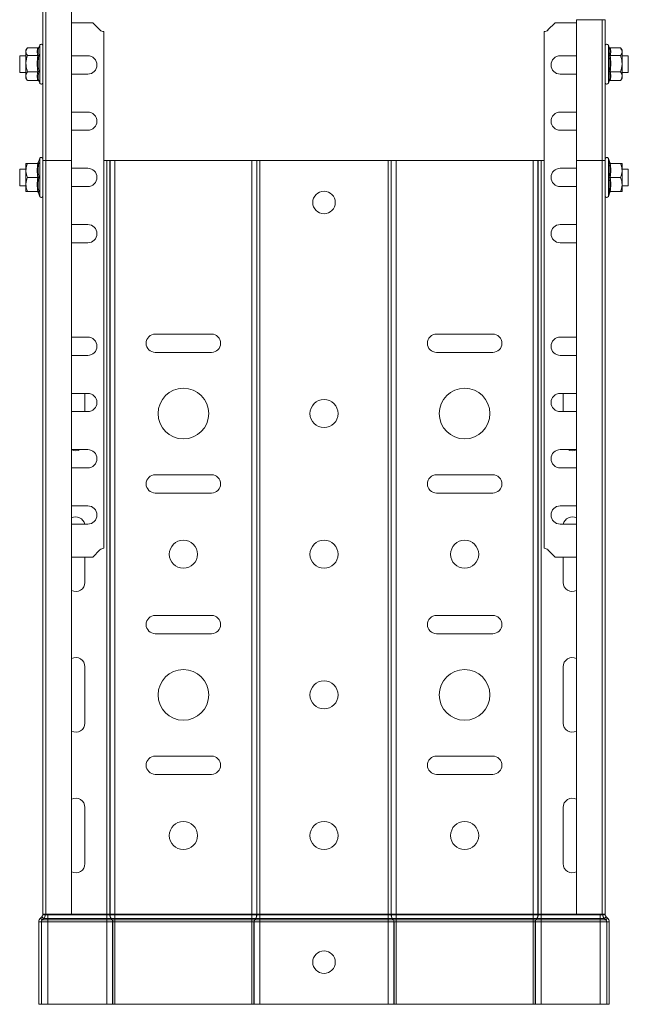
# Model space of a CAD drawing. Header units: millimetres. Extents: x 275 to 1984, y -1402 to 613.
# Tile 14 of 34: x 1326 to 1542, y -1402 to -1052. Entities that reach past the tile are written whole.
import ezdxf

# ---------------------------------------------------------------- set-up
doc = ezdxf.new("R2010")
doc.units = ezdxf.units.MM
doc.linetypes.add('K5LT32768', pattern=[0])
doc.linetypes.add('K5LT32769', pattern=[0])

msp = doc.modelspace()

# ---------------------------------------------------------------- linework, layer by layer
at = {"color": 7, "linetype": 'K5LT32768', "lineweight": 15}
for p, q in [((1333.89, -1102.43), (1333.89, -702.43)), ((1335.01, -702.43), (1335.01, -1102.43)), ((1344.11, -1102.43), (1344.11, -702.43)), ((1351.65, -1053.5), (1344.11, -1053.5)), ((1351.65, -1053.5), (1354.24, -1056.08)), ((1513.53, -1056.08), (1516.12, -1053.5)), ((1523.66, -1053.5), (1516.12, -1053.5)), ((1523.66, -1052.43), (1523.66, -1102.43)), ((1532.76, -1102.43), (1532.76, -1052.43)), ((1533.89, -1102.43), (1533.89, -1052.43)), ((1355.65, -1240.32), (1355.65, -1056.67)), ((1512.12, -1056.67), (1512.12, -1240.32)), ((1328.4, -1062.58), (1327.89, -1063.25)), ((1327.89, -1063.25), (1327.89, -1063.82)), ((1327.89, -1063.82), (1327.89, -1068.04)), ((1332.17, -1062.48), (1328.49, -1062.48)), ((1332.79, -1061.52), (1332.5, -1062.32)), ((1535.27, -1062.31), (1534.99, -1061.52)), ((1535.26, -1062.32), (1535.23, -1062.18)), ((1535.6, -1062.48), (1539.29, -1062.48)), ((1539.89, -1063.25), (1539.38, -1062.6)), ((1539.89, -1063.25), (1539.89, -1063.82)), ((1539.89, -1068.04), (1539.89, -1063.82)), ((1327.89, -1065.25), (1325.69, -1065.25)), ((1325.69, -1065.25), (1325.69, -1066.41)), ((1325.69, -1066.41), (1325.69, -1071.25)), ((1332.17, -1065.16), (1328.49, -1065.16)), ((1349.9, -1065.25), (1344.11, -1065.25)), ((1523.66, -1065.25), (1517.87, -1065.25)), ((1535.6, -1065.16), (1539.29, -1065.16)), ((1542.09, -1065.25), (1539.89, -1065.25)), ((1542.09, -1071.25), (1542.09, -1065.25)), ((1327.89, -1072.47), (1327.89, -1068.04)), ((1332.17, -1070.92), (1328.49, -1070.92)), ((1535.6, -1070.92), (1539.29, -1070.92)), ((1539.89, -1072.47), (1539.89, -1068.04)), ((1325.69, -1071.25), (1327.89, -1071.25)), ((1327.89, -1072.47), (1327.89, -1073.25)), ((1327.89, -1073.25), (1328.4, -1073.91)), ((1328.49, -1074.01), (1328.43, -1073.89)), ((1332.17, -1074.01), (1328.49, -1074.01)), ((1332.55, -1074.31), (1332.5, -1074.17)), ((1332.54, -1074.29), (1332.79, -1074.97)), ((1344.11, -1071.75), (1349.9, -1071.75)), ((1517.87, -1071.75), (1523.66, -1071.75)), ((1534.99, -1074.97), (1535.23, -1074.29)), ((1535.26, -1074.17), (1535.23, -1074.31)), ((1535.6, -1074.01), (1539.29, -1074.01)), ((1539.38, -1073.89), (1539.29, -1074.01)), ((1539.38, -1073.89), (1539.89, -1073.25)), ((1539.89, -1071.25), (1542.09, -1071.25)), ((1539.89, -1073.25), (1539.89, -1072.47)), ((1349.9, -1085.25), (1344.11, -1085.25)), ((1523.66, -1085.25), (1517.87, -1085.25)), ((1344.11, -1091.75), (1349.9, -1091.75)), ((1517.87, -1091.75), (1523.66, -1091.75)), ((1332.79, -1101.77), (1332.25, -1103.24)), ((1333.89, -1370.43), (1333.89, -1102.43)), ((1335.05, -1102.43), (1333.89, -1102.43)), ((1335.01, -1102.43), (1335.01, -1370.43)), ((1344.11, -1102.43), (1335.01, -1102.43)), ((1344.11, -1370.43), (1344.11, -1102.43)), ((1355.65, -1102.43), (1356.69, -1102.43)), ((1356.69, -1370.43), (1356.69, -1102.43)), ((1356.69, -1102.43), (1357.75, -1102.43)), ((1357.75, -1370.43), (1357.75, -1102.43)), ((1357.75, -1102.43), (1357.81, -1102.43)), ((1357.81, -1370.43), (1357.81, -1102.43)), ((1357.81, -1102.43), (1359.51, -1102.43)), ((1359.51, -1370.43), (1359.51, -1102.43)), ((1359.51, -1102.43), (1408.26, -1102.43)), ((1408.26, -1370.43), (1408.26, -1102.43)), ((1408.26, -1102.43), (1409.96, -1102.43)), ((1409.96, -1370.43), (1409.96, -1102.43)), ((1409.96, -1102.43), (1410.02, -1102.43)), ((1410.02, -1370.43), (1410.02, -1102.43)), ((1410.02, -1102.43), (1411.08, -1102.43)), ((1411.08, -1370.43), (1411.08, -1102.43)), ((1411.08, -1102.43), (1456.69, -1102.43)), ((1456.69, -1370.43), (1456.69, -1102.43)), ((1456.69, -1102.43), (1457.75, -1102.43)), ((1457.75, -1370.43), (1457.75, -1102.43)), ((1457.75, -1102.43), (1457.81, -1102.43)), ((1457.81, -1370.43), (1457.81, -1102.43)), ((1457.81, -1102.43), (1459.51, -1102.43)), ((1459.51, -1370.43), (1459.51, -1102.43)), ((1459.51, -1102.43), (1508.26, -1102.43)), ((1508.26, -1370.43), (1508.26, -1102.43)), ((1508.26, -1102.43), (1509.96, -1102.43)), ((1509.96, -1370.43), (1509.96, -1102.43)), ((1509.96, -1102.43), (1510.02, -1102.43)), ((1510.02, -1370.43), (1510.02, -1102.43)), ((1510.02, -1102.43), (1511.08, -1102.43)), ((1511.08, -1370.43), (1511.08, -1102.43)), ((1511.08, -1102.43), (1512.12, -1102.43)), ((1523.66, -1102.43), (1523.66, -1370.43)), ((1532.76, -1102.43), (1523.66, -1102.43)), ((1532.76, -1370.43), (1532.76, -1102.43)), ((1533.89, -1102.43), (1532.76, -1102.43)), ((1533.89, -1370.43), (1533.89, -1102.43)), ((1535.52, -1103.24), (1534.99, -1101.77)), ((1327.89, -1105.5), (1325.69, -1105.5)), ((1325.69, -1105.5), (1325.69, -1108.42)), ((1327.89, -1103.5), (1328.49, -1103.5)), ((1327.89, -1103.5), (1327.89, -1106)), ((1327.89, -1106), (1327.89, -1111)), ((1332.17, -1103.5), (1328.49, -1103.5)), ((1349.9, -1105.25), (1344.11, -1105.25)), ((1523.66, -1105.25), (1517.87, -1105.25)), ((1535.6, -1103.5), (1539.29, -1103.5)), ((1539.29, -1103.5), (1539.89, -1103.5)), ((1539.89, -1106), (1539.89, -1103.5)), ((1542.09, -1105.5), (1539.89, -1105.5)), ((1539.89, -1106), (1539.89, -1111)), ((1542.09, -1111.5), (1542.09, -1105.5)), ((1325.69, -1108.42), (1325.69, -1111.5)), ((1332.17, -1108.5), (1328.49, -1108.5)), ((1332.55, -1108.5), (1332.17, -1108.5)), ((1535.6, -1108.5), (1535.23, -1108.5)), ((1535.6, -1108.5), (1539.29, -1108.5)), ((1325.69, -1111.5), (1327.89, -1111.5)), ((1327.89, -1111), (1327.89, -1113.5)), ((1344.11, -1111.75), (1349.9, -1111.75)), ((1517.87, -1111.75), (1523.66, -1111.75)), ((1539.89, -1113.5), (1539.89, -1111)), ((1539.89, -1111.5), (1542.09, -1111.5)), ((1328.49, -1113.5), (1327.89, -1113.5)), ((1332.17, -1113.5), (1328.49, -1113.5)), ((1332.25, -1113.75), (1332.79, -1115.22)), ((1534.99, -1115.22), (1535.52, -1113.75)), ((1535.6, -1113.5), (1539.29, -1113.5)), ((1539.89, -1113.5), (1539.29, -1113.5)), ((1349.9, -1125.25), (1344.11, -1125.25)), ((1523.66, -1125.25), (1517.87, -1125.25)), ((1344.11, -1131.75), (1349.9, -1131.75)), ((1517.87, -1131.75), (1523.66, -1131.75)), ((1349.9, -1165.25), (1344.11, -1165.25)), ((1373.89, -1164.18), (1393.89, -1164.18)), ((1473.89, -1164.18), (1493.89, -1164.18)), ((1523.66, -1165.25), (1517.87, -1165.25)), ((1344.11, -1171.75), (1349.9, -1171.75)), ((1393.89, -1170.68), (1373.89, -1170.68)), ((1493.89, -1170.68), (1473.89, -1170.68)), ((1517.87, -1171.75), (1523.66, -1171.75)), ((1349.9, -1185.25), (1344.11, -1185.25)), ((1348.88, -1185.25), (1348.88, -1191.75)), ((1523.66, -1185.25), (1517.87, -1185.25)), ((1518.9, -1191.75), (1518.9, -1185.25)), ((1344.11, -1191.75), (1349.9, -1191.75)), ((1517.87, -1191.75), (1523.66, -1191.75)), ((1349.9, -1205.25), (1344.11, -1205.25)), ((1523.66, -1205.25), (1517.87, -1205.25)), ((1344.11, -1211.75), (1349.9, -1211.75)), ((1373.89, -1214.18), (1393.89, -1214.18)), ((1473.89, -1214.18), (1493.89, -1214.18)), ((1517.87, -1211.75), (1523.66, -1211.75)), ((1393.89, -1220.68), (1373.89, -1220.68)), ((1493.89, -1220.68), (1473.89, -1220.68)), ((1349.9, -1225.25), (1344.11, -1225.25)), ((1523.66, -1225.25), (1517.87, -1225.25)), ((1344.11, -1231.75), (1349.9, -1231.75)), ((1517.87, -1231.75), (1523.66, -1231.75)), ((1354.24, -1240.91), (1351.65, -1243.5)), ((1516.12, -1243.5), (1513.53, -1240.91)), ((1344.11, -1243.5), (1351.65, -1243.5)), ((1348.88, -1243.5), (1348.88, -1252.43)), ((1516.12, -1243.5), (1523.66, -1243.5)), ((1518.9, -1252.43), (1518.9, -1243.5)), ((1373.89, -1264.18), (1393.89, -1264.18)), ((1473.89, -1264.18), (1493.89, -1264.18)), ((1393.89, -1270.68), (1373.89, -1270.68)), ((1493.89, -1270.68), (1473.89, -1270.68)), ((1348.88, -1282.43), (1348.88, -1302.43)), ((1518.9, -1302.43), (1518.9, -1282.43)), ((1373.89, -1314.18), (1393.89, -1314.18)), ((1473.89, -1314.18), (1493.89, -1314.18)), ((1393.89, -1320.68), (1373.89, -1320.68)), ((1493.89, -1320.68), (1473.89, -1320.68)), ((1348.88, -1332.43), (1348.88, -1352.43)), ((1518.9, -1352.43), (1518.9, -1332.43)), ((1333.59, -1371.29), (1333.07, -1371.76)), ((1333.68, -1372.43), (1333.07, -1371.76)), ((1334.2, -1371.96), (1333.59, -1371.29)), ((1334.2, -1371.96), (1333.68, -1372.43)), ((1335.01, -1370.43), (1333.89, -1370.43)), ((1333.89, -1370.43), (1333.89, -1370.63)), ((1334.79, -1370.63), (1333.89, -1370.63)), ((1334.2, -1371.96), (1335.69, -1371.96)), ((1334.79, -1370.43), (1334.79, -1370.63)), ((1334.79, -1370.63), (1335.69, -1370.63)), ((1344.11, -1370.43), (1335.01, -1370.43)), ((1335.69, -1370.43), (1335.69, -1370.63)), ((1335.69, -1370.63), (1335.69, -1371.96)), ((1335.69, -1370.63), (1356.69, -1370.63)), ((1335.69, -1371.96), (1335.69, -1372.43)), ((1335.69, -1371.96), (1356.69, -1371.96)), ((1344.11, -1370.43), (1356.69, -1370.43)), ((1356.69, -1370.43), (1357.75, -1370.43)), ((1356.69, -1370.43), (1356.69, -1370.63)), ((1356.69, -1370.63), (1356.69, -1371.96)), ((1356.69, -1370.63), (1357.75, -1370.63)), ((1356.69, -1371.96), (1358.17, -1371.96)), ((1356.69, -1371.96), (1356.69, -1372.43)), ((1357.75, -1370.43), (1357.81, -1370.43)), ((1357.75, -1370.43), (1357.75, -1370.63)), ((1357.75, -1370.63), (1357.81, -1370.63)), ((1357.81, -1370.43), (1359.51, -1370.43)), ((1357.81, -1370.43), (1357.81, -1370.63)), ((1357.81, -1370.63), (1359.51, -1370.63)), ((1358.17, -1371.96), (1358.23, -1371.96)), ((1358.17, -1371.96), (1358.53, -1372.43)), ((1358.23, -1371.96), (1359.51, -1371.96)), ((1358.23, -1371.96), (1358.59, -1372.43)), ((1359.51, -1370.43), (1408.26, -1370.43)), ((1359.51, -1370.43), (1359.51, -1370.63)), ((1359.51, -1370.63), (1408.26, -1370.63)), ((1359.51, -1370.63), (1359.51, -1371.96)), ((1359.51, -1371.96), (1408.26, -1371.96)), ((1359.51, -1371.96), (1359.51, -1372.43)), ((1408.26, -1370.43), (1409.96, -1370.43)), ((1408.26, -1370.43), (1408.26, -1370.63)), ((1408.26, -1370.63), (1409.96, -1370.63)), ((1408.26, -1370.63), (1408.26, -1371.96)), ((1408.26, -1371.96), (1409.55, -1371.96)), ((1408.26, -1371.96), (1408.26, -1372.43)), ((1409.55, -1371.96), (1409.18, -1372.43)), ((1409.6, -1371.96), (1409.24, -1372.43)), ((1409.55, -1371.96), (1409.6, -1371.96)), ((1409.6, -1371.96), (1411.08, -1371.96)), ((1409.96, -1370.43), (1410.02, -1370.43)), ((1409.96, -1370.43), (1409.96, -1370.63)), ((1409.96, -1370.63), (1410.02, -1370.63)), ((1410.02, -1370.43), (1411.08, -1370.43)), ((1410.02, -1370.43), (1410.02, -1370.63)), ((1410.02, -1370.63), (1411.08, -1370.63)), ((1411.08, -1370.43), (1456.69, -1370.43)), ((1411.08, -1370.43), (1411.08, -1370.63)), ((1411.08, -1370.63), (1411.08, -1371.96)), ((1411.08, -1370.63), (1456.69, -1370.63)), ((1411.08, -1371.96), (1411.08, -1372.43)), ((1411.08, -1371.96), (1456.69, -1371.96)), ((1456.69, -1370.43), (1457.75, -1370.43)), ((1456.69, -1370.43), (1456.69, -1370.63)), ((1456.69, -1370.63), (1456.69, -1371.96)), ((1456.69, -1370.63), (1457.75, -1370.63)), ((1456.69, -1371.96), (1458.17, -1371.96)), ((1456.69, -1371.96), (1456.69, -1372.43)), ((1457.75, -1370.43), (1457.81, -1370.43)), ((1457.75, -1370.43), (1457.75, -1370.63)), ((1457.75, -1370.63), (1457.81, -1370.63)), ((1457.81, -1370.43), (1459.51, -1370.43)), ((1457.81, -1370.43), (1457.81, -1370.63)), ((1457.81, -1370.63), (1459.51, -1370.63)), ((1458.17, -1371.96), (1458.23, -1371.96)), ((1458.17, -1371.96), (1458.53, -1372.43)), ((1458.23, -1371.96), (1459.51, -1371.96)), ((1458.23, -1371.96), (1458.59, -1372.43)), ((1459.51, -1370.43), (1508.26, -1370.43)), ((1459.51, -1370.43), (1459.51, -1370.63)), ((1459.51, -1370.63), (1508.26, -1370.63)), ((1459.51, -1370.63), (1459.51, -1371.96)), ((1459.51, -1371.96), (1508.26, -1371.96)), ((1459.51, -1371.96), (1459.51, -1372.43)), ((1508.26, -1370.43), (1509.96, -1370.43)), ((1508.26, -1370.43), (1508.26, -1370.63)), ((1508.26, -1370.63), (1509.96, -1370.63)), ((1508.26, -1370.63), (1508.26, -1371.96)), ((1508.26, -1371.96), (1509.55, -1371.96)), ((1508.26, -1371.96), (1508.26, -1372.43)), ((1509.55, -1371.96), (1509.18, -1372.43)), ((1509.6, -1371.96), (1509.24, -1372.43)), ((1509.55, -1371.96), (1509.6, -1371.96)), ((1509.6, -1371.96), (1511.08, -1371.96)), ((1509.96, -1370.43), (1510.02, -1370.43)), ((1509.96, -1370.43), (1509.96, -1370.63)), ((1509.96, -1370.63), (1510.02, -1370.63)), ((1510.02, -1370.43), (1511.08, -1370.43)), ((1510.02, -1370.43), (1510.02, -1370.63)), ((1510.02, -1370.63), (1511.08, -1370.63)), ((1511.08, -1370.43), (1523.66, -1370.43)), ((1511.08, -1370.43), (1511.08, -1370.63)), ((1511.08, -1370.63), (1511.08, -1371.96)), ((1511.08, -1370.63), (1532.09, -1370.63)), ((1511.08, -1371.96), (1511.08, -1372.43)), ((1511.08, -1371.96), (1532.09, -1371.96)), ((1532.76, -1370.43), (1523.66, -1370.43)), ((1532.09, -1370.43), (1532.09, -1370.63)), ((1532.09, -1370.63), (1532.09, -1371.96)), ((1532.09, -1370.63), (1532.99, -1370.63)), ((1532.09, -1371.96), (1532.09, -1372.43)), ((1532.09, -1371.96), (1533.57, -1371.96)), ((1533.89, -1370.43), (1532.76, -1370.43)), ((1532.99, -1370.43), (1532.99, -1370.63)), ((1532.99, -1370.63), (1533.89, -1370.63)), ((1533.57, -1371.96), (1534.18, -1371.29)), ((1533.57, -1371.96), (1534.09, -1372.43)), ((1533.89, -1370.43), (1533.89, -1370.63)), ((1534.09, -1372.43), (1534.7, -1371.76)), ((1534.18, -1371.29), (1534.7, -1371.76)), ((1333.39, -1373.09), (1332.49, -1373.09)), ((1332.49, -1373.09), (1332.49, -1402.43)), ((1333.39, -1373.09), (1333.39, -1402.43)), ((1333.39, -1373.09), (1335.69, -1373.09)), ((1333.68, -1372.43), (1335.69, -1372.43)), ((1335.69, -1372.43), (1335.69, -1373.09)), ((1335.69, -1372.43), (1356.69, -1372.43)), ((1335.69, -1373.09), (1335.69, -1402.43)), ((1335.69, -1373.09), (1356.69, -1373.09)), ((1356.69, -1372.43), (1358.53, -1372.43)), ((1356.69, -1372.43), (1356.69, -1373.09)), ((1356.69, -1373.09), (1358.74, -1373.09)), ((1356.69, -1373.09), (1356.69, -1402.43)), ((1358.53, -1372.43), (1358.59, -1372.43)), ((1358.59, -1372.43), (1359.51, -1372.43)), ((1358.74, -1373.09), (1358.8, -1373.09)), ((1358.74, -1373.09), (1358.74, -1402.43)), ((1358.8, -1373.09), (1359.51, -1373.09)), ((1358.8, -1373.09), (1358.8, -1402.43)), ((1359.51, -1372.43), (1408.26, -1372.43)), ((1359.51, -1372.43), (1359.51, -1373.09)), ((1359.51, -1373.09), (1408.26, -1373.09)), ((1359.51, -1373.09), (1359.51, -1402.43)), ((1408.26, -1372.43), (1409.18, -1372.43)), ((1408.26, -1372.43), (1408.26, -1373.09)), ((1408.26, -1373.09), (1408.97, -1373.09)), ((1408.26, -1373.09), (1408.26, -1402.43)), ((1408.97, -1373.09), (1408.97, -1402.43)), ((1408.97, -1373.09), (1409.03, -1373.09)), ((1409.03, -1373.09), (1411.08, -1373.09)), ((1409.03, -1373.09), (1409.03, -1402.43)), ((1409.18, -1372.43), (1409.24, -1372.43)), ((1409.24, -1372.43), (1411.08, -1372.43)), ((1411.08, -1372.43), (1411.08, -1373.09)), ((1411.08, -1372.43), (1456.69, -1372.43)), ((1411.08, -1373.09), (1411.08, -1402.43)), ((1411.08, -1373.09), (1456.69, -1373.09)), ((1456.69, -1372.43), (1458.53, -1372.43)), ((1456.69, -1372.43), (1456.69, -1373.09)), ((1456.69, -1373.09), (1458.74, -1373.09)), ((1456.69, -1373.09), (1456.69, -1402.43)), ((1458.53, -1372.43), (1458.59, -1372.43)), ((1458.59, -1372.43), (1459.51, -1372.43)), ((1458.74, -1373.09), (1458.8, -1373.09)), ((1458.74, -1373.09), (1458.74, -1402.43)), ((1458.8, -1373.09), (1459.51, -1373.09)), ((1458.8, -1373.09), (1458.8, -1402.43)), ((1459.51, -1372.43), (1508.26, -1372.43)), ((1459.51, -1372.43), (1459.51, -1373.09)), ((1459.51, -1373.09), (1508.26, -1373.09)), ((1459.51, -1373.09), (1459.51, -1402.43)), ((1508.26, -1372.43), (1509.18, -1372.43)), ((1508.26, -1372.43), (1508.26, -1373.09)), ((1508.26, -1373.09), (1508.97, -1373.09)), ((1508.26, -1373.09), (1508.26, -1402.43)), ((1508.97, -1373.09), (1508.97, -1402.43)), ((1508.97, -1373.09), (1509.03, -1373.09)), ((1509.03, -1373.09), (1511.08, -1373.09)), ((1509.03, -1373.09), (1509.03, -1402.43)), ((1509.18, -1372.43), (1509.24, -1372.43)), ((1509.24, -1372.43), (1511.08, -1372.43)), ((1511.08, -1372.43), (1511.08, -1373.09)), ((1511.08, -1372.43), (1532.09, -1372.43)), ((1511.08, -1373.09), (1511.08, -1402.43)), ((1511.08, -1373.09), (1532.09, -1373.09)), ((1532.09, -1372.43), (1532.09, -1373.09)), ((1532.09, -1372.43), (1534.09, -1372.43)), ((1532.09, -1373.09), (1534.39, -1373.09)), ((1532.09, -1373.09), (1532.09, -1402.43)), ((1534.39, -1373.09), (1534.39, -1402.43)), ((1534.39, -1373.09), (1535.29, -1373.09)), ((1535.29, -1373.09), (1535.29, -1402.43)), ((1333.39, -1402.43), (1332.49, -1402.43)), ((1333.39, -1402.43), (1335.69, -1402.43)), ((1335.69, -1402.43), (1356.69, -1402.43)), ((1356.69, -1402.43), (1358.74, -1402.43)), ((1358.74, -1402.43), (1358.8, -1402.43)), ((1358.8, -1402.43), (1359.51, -1402.43)), ((1359.51, -1402.43), (1408.26, -1402.43)), ((1408.26, -1402.43), (1408.97, -1402.43)), ((1408.97, -1402.43), (1409.03, -1402.43)), ((1409.03, -1402.43), (1411.08, -1402.43)), ((1411.08, -1402.43), (1456.69, -1402.43)), ((1456.69, -1402.43), (1458.74, -1402.43)), ((1458.74, -1402.43), (1458.8, -1402.43)), ((1458.8, -1402.43), (1459.51, -1402.43)), ((1459.51, -1402.43), (1508.26, -1402.43)), ((1508.26, -1402.43), (1508.97, -1402.43)), ((1508.97, -1402.43), (1509.03, -1402.43)), ((1509.03, -1402.43), (1511.08, -1402.43)), ((1511.08, -1402.43), (1532.09, -1402.43)), ((1532.09, -1402.43), (1534.39, -1402.43)), ((1534.39, -1402.43), (1535.29, -1402.43))]:
    msp.add_line(p, q, dxfattribs=at)
at = {"color": 8, "linetype": 'K5LT32769', "lineweight": 15, "true_color": 0x808080}
for p, q in [((1532.76, -1052.43), (1523.66, -1052.43)), ((1533.89, -1052.43), (1532.76, -1052.43)), ((1332.79, -1073.93), (1332.79, -1061.52)), ((1534.99, -1061.52), (1534.99, -1074.97)), ((1332.79, -1074.97), (1332.79, -1073.93)), ((1332.79, -1115.22), (1332.79, -1101.77)), ((1534.99, -1101.77), (1534.99, -1105.13)), ((1534.99, -1105.13), (1534.99, -1115.22))]:
    msp.add_line(p, q, dxfattribs=at)
at = {"color": 7, "linetype": 'K5LT32768', "lineweight": 15}
for centre, radius in [((1433.89, -1117.43), 4), ((1383.89, -1192.43), 9), ((1483.89, -1192.43), 9), ((1433.89, -1192.43), 5), ((1383.89, -1242.43), 5), ((1433.89, -1242.43), 5), ((1483.89, -1242.43), 5), ((1383.89, -1292.43), 9), ((1483.89, -1292.43), 9), ((1433.89, -1292.43), 5), ((1383.89, -1342.43), 5), ((1433.89, -1342.43), 5), ((1483.89, -1342.43), 5), ((1433.89, -1387.43), 4)]:
    msp.add_circle(centre, radius, dxfattribs=at)
for centre, radius, start, end in [((1355.65, -1054.67), 2, 225, 270), ((1512.12, -1054.67), 2, 270, 315), ((1333.32, -1061.71), 0.567, 0, 160), ((1534.45, -1061.71), 0.567, 20, 180), ((1349.9, -1068.5), 3.25, 270, 90), ((1517.87, -1068.5), 3.25, 90, 270), ((1333.32, -1074.78), 0.567, 200, 0), ((1534.45, -1074.78), 0.567, 180, 340), ((1349.9, -1088.5), 3.25, 270, 90), ((1517.87, -1088.5), 3.25, 90, 270), ((1333.32, -1101.96), 0.567, 0, 160), ((1534.45, -1101.96), 0.567, 20, 180), ((1331.91, -1103.14), 0.36, 270, 341.5976), ((1349.9, -1108.5), 3.25, 270, 90), ((1517.87, -1108.5), 3.25, 90, 270), ((1535.87, -1103.14), 0.36, 197.9785, 270), ((1331.91, -1113.86), 0.36, 17.9785, 90), ((1333.32, -1115.03), 0.567, 200, 0), ((1534.45, -1115.03), 0.567, 180, 340), ((1535.87, -1113.86), 0.36, 90, 161.5976), ((1349.9, -1128.5), 3.25, 270, 90), ((1517.87, -1128.5), 3.25, 90, 270), ((1349.9, -1168.5), 3.25, 270, 90), ((1373.89, -1167.43), 3.25, 90, 270), ((1393.89, -1167.43), 3.25, 270, 90), ((1473.89, -1167.43), 3.25, 90, 270), ((1493.89, -1167.43), 3.25, 270, 90), ((1517.87, -1168.5), 3.25, 90, 270), ((1349.9, -1188.5), 3.25, 270, 90), ((1517.87, -1188.5), 3.25, 90, 270), ((1345.63, -1202.43), 3.25, 242.2151, 299.8042), ((1349.9, -1208.5), 3.25, 270, 90), ((1517.87, -1208.5), 3.25, 90, 270), ((1522.15, -1202.43), 3.25, 240.1958, 297.7849), ((1373.89, -1217.43), 3.25, 90, 270), ((1393.89, -1217.43), 3.25, 270, 90), ((1473.89, -1217.43), 3.25, 90, 270), ((1493.89, -1217.43), 3.25, 270, 90), ((1349.9, -1228.5), 3.25, 270, 90), ((1517.87, -1228.5), 3.25, 90, 270), ((1345.63, -1232.43), 3.25, 12.0751, 117.7849), ((1522.15, -1232.43), 3.25, 62.2151, 167.9249), ((1355.65, -1242.32), 2, 90, 135), ((1512.12, -1242.32), 2, 45, 90), ((1345.63, -1252.43), 3.25, 242.2151, 0), ((1522.15, -1252.43), 3.25, 180, 297.7849), ((1373.89, -1267.43), 3.25, 90, 270), ((1393.89, -1267.43), 3.25, 270, 90), ((1473.89, -1267.43), 3.25, 90, 270), ((1493.89, -1267.43), 3.25, 270, 90), ((1345.63, -1282.43), 3.25, 0, 117.7849), ((1522.15, -1282.43), 3.25, 62.2151, 180), ((1345.63, -1302.43), 3.25, 242.2151, 0), ((1522.15, -1302.43), 3.25, 180, 297.7849), ((1373.89, -1317.43), 3.25, 90, 270), ((1393.89, -1317.43), 3.25, 270, 90), ((1473.89, -1317.43), 3.25, 90, 270), ((1493.89, -1317.43), 3.25, 270, 90), ((1345.63, -1332.43), 3.25, 0, 117.7849), ((1522.15, -1332.43), 3.25, 62.2151, 180), ((1345.63, -1352.43), 3.25, 242.2151, 0), ((1522.15, -1352.43), 3.25, 180, 297.7849), ((1334.29, -1373.09), 1.8, 132.3141, 180), ((1332.99, -1370.63), 0.9, 312.3141, 0), ((1332.99, -1370.63), 1.8, 312.3141, 0), ((1359.94, -1370.67), 2.19, 178.8042, 215.9041), ((1360, -1370.67), 2.19, 178.8068, 215.9039), ((1407.77, -1370.67), 2.19, 324.0961, 1.1932), ((1407.83, -1370.67), 2.19, 324.0959, 1.1958), ((1459.94, -1370.67), 2.19, 178.8061, 215.9023), ((1460, -1370.67), 2.19, 178.8042, 215.9041), ((1507.77, -1370.67), 2.19, 324.0961, 1.1956), ((1507.83, -1370.67), 2.19, 324.096, 1.1945), ((1534.79, -1370.63), 1.8, 180, 227.6859), ((1534.79, -1370.63), 0.9, 180, 227.6859), ((1533.49, -1373.09), 1.8, 0, 47.6859), ((1334.29, -1373.09), 0.9, 132.3141, 180), ((1357.65, -1373.07), 1.1, 358.8066, 35.9026), ((1357.7, -1373.07), 1.1, 358.8096, 35.8996), ((1410.07, -1373.07), 1.1, 144.1004, 181.1904), ((1410.13, -1373.07), 1.1, 144.0974, 181.1934), ((1457.65, -1373.07), 1.1, 358.8052, 35.8994), ((1457.7, -1373.07), 1.1, 358.8096, 35.8996), ((1510.07, -1373.07), 1.1, 144.1005, 181.1926), ((1510.13, -1373.07), 1.1, 144.1005, 181.1926), ((1533.49, -1373.09), 0.9, 0, 47.6859)]:
    msp.add_arc(centre, radius, start, end, dxfattribs=at)
for points, knots in [([(1328.49, -1062.48), (1328.21, -1062.87), (1327.9, -1063.31), (1327.89, -1063.77), (1327.89, -1063.82)], [0, 0, 0, 0, 0.896038, 1, 1, 1, 1]), ([(1327.89, -1063.82), (1327.97, -1064.18), (1328.07, -1064.64), (1328.42, -1065.07), (1328.49, -1065.16)], [0, 0, 0, 0, 0.801462, 1, 1, 1, 1]), ([(1332.17, -1065.16), (1332.04, -1064.72), (1331.77, -1063.82), (1332.04, -1062.93), (1332.17, -1062.48)], [0, 0, 0, 0, 0.492147, 1, 1, 1, 1]), ([(1332.55, -1062.18), (1332.55, -1062.19), (1332.53, -1062.23), (1332.49, -1062.31), (1332.4, -1062.4), (1332.29, -1062.46), (1332.21, -1062.47), (1332.17, -1062.48)], [0, 0, 0, 0, 0.00791, 0.267519, 0.528609, 0.763817, 1, 1, 1, 1]), ([(1332.55, -1062.18), (1332.5, -1062.3), (1332.3, -1062.86), (1332.15, -1063.81), (1332.42, -1064.62), (1332.55, -1065)], [0, 0, 0, 0, 0.118083, 0.592259, 1, 1, 1, 1]), ([(1535.6, -1062.48), (1535.56, -1062.47), (1535.48, -1062.46), (1535.37, -1062.4), (1535.28, -1062.31), (1535.24, -1062.23), (1535.23, -1062.19), (1535.23, -1062.18)], [0, 0, 0, 0, 0.236179, 0.471408, 0.732472, 0.99209, 1, 1, 1, 1]), ([(1535.6, -1062.48), (1535.73, -1062.92), (1536, -1063.81), (1535.74, -1064.7), (1535.6, -1065.16)], [0, 0, 0, 0, 0.492149, 1, 1, 1, 1]), ([(1539.89, -1063.82), (1539.81, -1063.45), (1539.7, -1062.99), (1539.36, -1062.56), (1539.29, -1062.48)], [0, 0, 0, 0, 0.801462, 1, 1, 1, 1]), ([(1539.29, -1065.16), (1539.56, -1064.76), (1539.87, -1064.32), (1539.88, -1063.86), (1539.89, -1063.82)], [0, 0, 0, 0, 0.896037, 1, 1, 1, 1]), ([(1328.49, -1065.16), (1328.21, -1066), (1327.9, -1066.95), (1327.89, -1067.94), (1327.89, -1068.04)], [0, 0, 0, 0, 0.89604, 1, 1, 1, 1]), ([(1332.17, -1070.92), (1332.04, -1069.98), (1331.77, -1068.06), (1332.04, -1066.13), (1332.17, -1065.16)], [0, 0, 0, 0, 0.492146, 1, 1, 1, 1]), ([(1332.55, -1065), (1332.55, -1065), (1332.53, -1065.02), (1332.49, -1065.06), (1332.4, -1065.11), (1332.29, -1065.15), (1332.21, -1065.15), (1332.17, -1065.16)], [0, 0, 0, 0, 0.007913, 0.26752, 0.528611, 0.763821, 1, 1, 1, 1]), ([(1332.55, -1065), (1332.5, -1065.24), (1332.3, -1066.42), (1332.15, -1068.47), (1332.42, -1070.24), (1332.55, -1071.06)], [0, 0, 0, 0, 0.118084, 0.59226, 1, 1, 1, 1]), ([(1535.23, -1071.06), (1535.27, -1070.82), (1535.48, -1069.64), (1535.62, -1067.59), (1535.35, -1065.82), (1535.23, -1065)], [0, 0, 0, 0, 0.118081, 0.592258, 1, 1, 1, 1]), ([(1535.23, -1065), (1535.23, -1065), (1535.24, -1065.02), (1535.28, -1065.06), (1535.37, -1065.11), (1535.48, -1065.15), (1535.56, -1065.15), (1535.6, -1065.16)], [0, 0, 0, 0, 0.007913, 0.267529, 0.528594, 0.763825, 1, 1, 1, 1]), ([(1535.6, -1065.16), (1535.73, -1066.1), (1536, -1068.02), (1535.74, -1069.95), (1535.6, -1070.92)], [0, 0, 0, 0, 0.492149, 1, 1, 1, 1]), ([(1539.89, -1068.04), (1539.81, -1067.25), (1539.7, -1066.26), (1539.36, -1065.34), (1539.29, -1065.16)], [0, 0, 0, 0, 0.801458, 1, 1, 1, 1]), ([(1327.89, -1068.04), (1327.97, -1068.83), (1328.07, -1069.82), (1328.42, -1070.74), (1328.49, -1070.92)], [0, 0, 0, 0, 0.801464, 1, 1, 1, 1]), ([(1327.89, -1072.47), (1327.89, -1072.39), (1327.91, -1071.88), (1328.17, -1071.36), (1328.47, -1070.94), (1328.49, -1070.92)], [0, 0, 0, 0, 0.148486, 0.965572, 1, 1, 1, 1]), ([(1332.17, -1074.01), (1332.04, -1073.51), (1331.77, -1072.48), (1332.04, -1071.45), (1332.17, -1070.92)], [0, 0, 0, 0, 0.492148, 1, 1, 1, 1]), ([(1332.17, -1070.92), (1332.21, -1070.93), (1332.29, -1070.93), (1332.4, -1070.96), (1332.49, -1071), (1332.53, -1071.04), (1332.55, -1071.06), (1332.55, -1071.06)], [0, 0, 0, 0, 0.236185, 0.471391, 0.732473, 0.992098, 1, 1, 1, 1]), ([(1535.23, -1071.06), (1535.23, -1071.06), (1535.24, -1071.04), (1535.28, -1071), (1535.37, -1070.96), (1535.48, -1070.93), (1535.56, -1070.93), (1535.6, -1070.92)], [0, 0, 0, 0, 0.007902, 0.267536, 0.528592, 0.763819, 1, 1, 1, 1]), ([(1535.6, -1070.92), (1535.73, -1071.43), (1536, -1072.46), (1535.74, -1073.49), (1535.6, -1074.01)], [0, 0, 0, 0, 0.492149, 1, 1, 1, 1]), ([(1539.29, -1070.92), (1539.56, -1070.07), (1539.87, -1069.13), (1539.88, -1068.14), (1539.89, -1068.04)], [0, 0, 0, 0, 0.896036, 1, 1, 1, 1]), ([(1539.89, -1072.47), (1539.88, -1072.39), (1539.86, -1071.88), (1539.6, -1071.36), (1539.3, -1070.94), (1539.29, -1070.92)], [0, 0, 0, 0, 0.148486, 0.965569, 1, 1, 1, 1]), ([(1328.49, -1074.01), (1328.39, -1073.88), (1328.05, -1073.39), (1327.95, -1072.86), (1327.89, -1072.47)], [0, 0, 0, 0, 0.263255, 1, 1, 1, 1]), ([(1332.17, -1074.01), (1332.21, -1074.02), (1332.29, -1074.03), (1332.4, -1074.09), (1332.49, -1074.18), (1332.53, -1074.26), (1332.55, -1074.31), (1332.55, -1074.31)], [0, 0, 0, 0, 0.236183, 0.471391, 0.73248, 0.99209, 1, 1, 1, 1]), ([(1332.55, -1071.06), (1332.5, -1071.18), (1332.3, -1071.81), (1332.15, -1072.9), (1332.42, -1073.86), (1332.55, -1074.31)], [0, 0, 0, 0, 0.118083, 0.59226, 1, 1, 1, 1]), ([(1535.23, -1074.31), (1535.27, -1074.18), (1535.48, -1073.54), (1535.62, -1072.43), (1535.35, -1071.49), (1535.23, -1071.06)], [0, 0, 0, 0, 0.118083, 0.592258, 1, 1, 1, 1]), ([(1535.23, -1074.31), (1535.23, -1074.31), (1535.24, -1074.26), (1535.28, -1074.18), (1535.37, -1074.09), (1535.48, -1074.03), (1535.56, -1074.02), (1535.6, -1074.01)], [0, 0, 0, 0, 0.00791, 0.267528, 0.528592, 0.763821, 1, 1, 1, 1]), ([(1539.29, -1074.01), (1539.38, -1073.88), (1539.72, -1073.39), (1539.82, -1072.86), (1539.89, -1072.47)], [0, 0, 0, 0, 0.263256, 1, 1, 1, 1]), ([(1328.49, -1103.5), (1328.39, -1103.71), (1328.05, -1104.51), (1327.95, -1105.36), (1327.89, -1106)], [0, 0, 0, 0, 0.263252, 1, 1, 1, 1]), ([(1327.89, -1106), (1327.89, -1106.12), (1327.91, -1106.95), (1328.17, -1107.79), (1328.47, -1108.47), (1328.49, -1108.5)], [0, 0, 0, 0, 0.148486, 0.965574, 1, 1, 1, 1]), ([(1332.17, -1108.5), (1332.04, -1107.68), (1331.77, -1106.01), (1332.04, -1104.34), (1332.17, -1103.5)], [0, 0, 0, 0, 0.492148, 1, 1, 1, 1]), ([(1332.55, -1103.24), (1332.55, -1103.24), (1332.53, -1103.28), (1332.49, -1103.35), (1332.4, -1103.43), (1332.29, -1103.48), (1332.21, -1103.49), (1332.17, -1103.5)], [0, 0, 0, 0, 0.007919, 0.267541, 0.528619, 0.763817, 1, 1, 1, 1]), ([(1332.55, -1103.24), (1332.5, -1103.45), (1332.3, -1104.48), (1332.15, -1106.26), (1332.42, -1107.79), (1332.55, -1108.5)], [0, 0, 0, 0, 0.118084, 0.59226, 1, 1, 1, 1]), ([(1535.23, -1108.5), (1535.27, -1108.29), (1535.48, -1107.27), (1535.62, -1105.5), (1535.35, -1103.96), (1535.23, -1103.24)], [0, 0, 0, 0, 0.118083, 0.592259, 1, 1, 1, 1]), ([(1535.6, -1103.5), (1535.56, -1103.49), (1535.48, -1103.48), (1535.37, -1103.43), (1535.28, -1103.35), (1535.24, -1103.28), (1535.23, -1103.24), (1535.23, -1103.24)], [0, 0, 0, 0, 0.236179, 0.471398, 0.732451, 0.992081, 1, 1, 1, 1]), ([(1535.6, -1103.5), (1535.73, -1104.32), (1536, -1105.98), (1535.74, -1107.65), (1535.6, -1108.5)], [0, 0, 0, 0, 0.492148, 1, 1, 1, 1]), ([(1539.29, -1103.5), (1539.38, -1103.71), (1539.72, -1104.51), (1539.82, -1105.36), (1539.89, -1106)], [0, 0, 0, 0, 0.263253, 1, 1, 1, 1]), ([(1539.89, -1106), (1539.88, -1106.12), (1539.86, -1106.95), (1539.6, -1107.79), (1539.3, -1108.47), (1539.29, -1108.5)], [0, 0, 0, 0, 0.148486, 0.965571, 1, 1, 1, 1]), ([(1328.49, -1108.5), (1328.21, -1109.23), (1327.9, -1110.05), (1327.89, -1110.91), (1327.89, -1111)], [0, 0, 0, 0, 0.896035, 1, 1, 1, 1]), ([(1332.17, -1113.5), (1332.04, -1112.68), (1331.77, -1111.01), (1332.04, -1109.34), (1332.17, -1108.5)], [0, 0, 0, 0, 0.492148, 1, 1, 1, 1]), ([(1332.55, -1108.5), (1332.5, -1108.7), (1332.3, -1109.72), (1332.15, -1111.49), (1332.42, -1113.03), (1332.55, -1113.75)], [0, 0, 0, 0, 0.118083, 0.592259, 1, 1, 1, 1]), ([(1535.23, -1113.75), (1535.27, -1113.54), (1535.48, -1112.51), (1535.62, -1110.73), (1535.35, -1109.2), (1535.23, -1108.5)], [0, 0, 0, 0, 0.118084, 0.592259, 1, 1, 1, 1]), ([(1535.6, -1108.5), (1535.73, -1109.32), (1536, -1110.98), (1535.74, -1112.65), (1535.6, -1113.5)], [0, 0, 0, 0, 0.492148, 1, 1, 1, 1]), ([(1539.89, -1111), (1539.81, -1110.31), (1539.7, -1109.45), (1539.36, -1108.65), (1539.29, -1108.5)], [0, 0, 0, 0, 0.801464, 1, 1, 1, 1]), ([(1327.89, -1111), (1327.97, -1111.68), (1328.07, -1112.54), (1328.42, -1113.34), (1328.49, -1113.5)], [0, 0, 0, 0, 0.801465, 1, 1, 1, 1]), ([(1539.29, -1113.5), (1539.56, -1112.76), (1539.87, -1111.94), (1539.88, -1111.08), (1539.89, -1111)], [0, 0, 0, 0, 0.896036, 1, 1, 1, 1]), ([(1332.55, -1113.75), (1332.55, -1113.75), (1332.53, -1113.71), (1332.49, -1113.64), (1332.4, -1113.56), (1332.29, -1113.51), (1332.21, -1113.5), (1332.17, -1113.5)], [0, 0, 0, 0, 0.007919, 0.267539, 0.528615, 0.763823, 1, 1, 1, 1]), ([(1535.23, -1113.75), (1535.23, -1113.75), (1535.24, -1113.71), (1535.28, -1113.64), (1535.37, -1113.56), (1535.48, -1113.51), (1535.56, -1113.5), (1535.6, -1113.5)], [0, 0, 0, 0, 0.007919, 0.267547, 0.528598, 0.763828, 1, 1, 1, 1])]:
    msp.add_open_spline(points, degree=3, knots=knots, dxfattribs=at)
at = {"color": 8, "linetype": 'K5LT32769', "lineweight": 15, "true_color": 0x808080}
for points, knots in [([(1535.23, -1065), (1535.27, -1064.89), (1535.47, -1064.35), (1535.62, -1063.45), (1535.37, -1062.66), (1535.26, -1062.32)], [0, 0, 0, 0, 0.123833, 0.621102, 1, 1, 1, 1]), ([(1332.29, -1103.26), (1332.27, -1103.26), (1332.2, -1103.26), (1332.39, -1103.25), (1332.55, -1103.24)], [0, 0, 0, 0, 0.184455, 1, 1, 1, 1]), ([(1535.23, -1103.24), (1535.27, -1103.24), (1535.45, -1103.25), (1535.47, -1103.25), (1535.48, -1103.26)], [0, 0, 0, 0, 0.236148, 1, 1, 1, 1]), ([(1332.55, -1113.75), (1332.5, -1113.75), (1332.32, -1113.74), (1332.3, -1113.74), (1332.29, -1113.73)], [0, 0, 0, 0, 0.236148, 1, 1, 1, 1]), ([(1535.48, -1113.73), (1535.5, -1113.73), (1535.57, -1113.73), (1535.38, -1113.74), (1535.23, -1113.75)], [0, 0, 0, 0, 0.184454, 1, 1, 1, 1])]:
    msp.add_open_spline(points, degree=3, knots=knots, dxfattribs=at)

doc.saveas('drawing.dxf')
